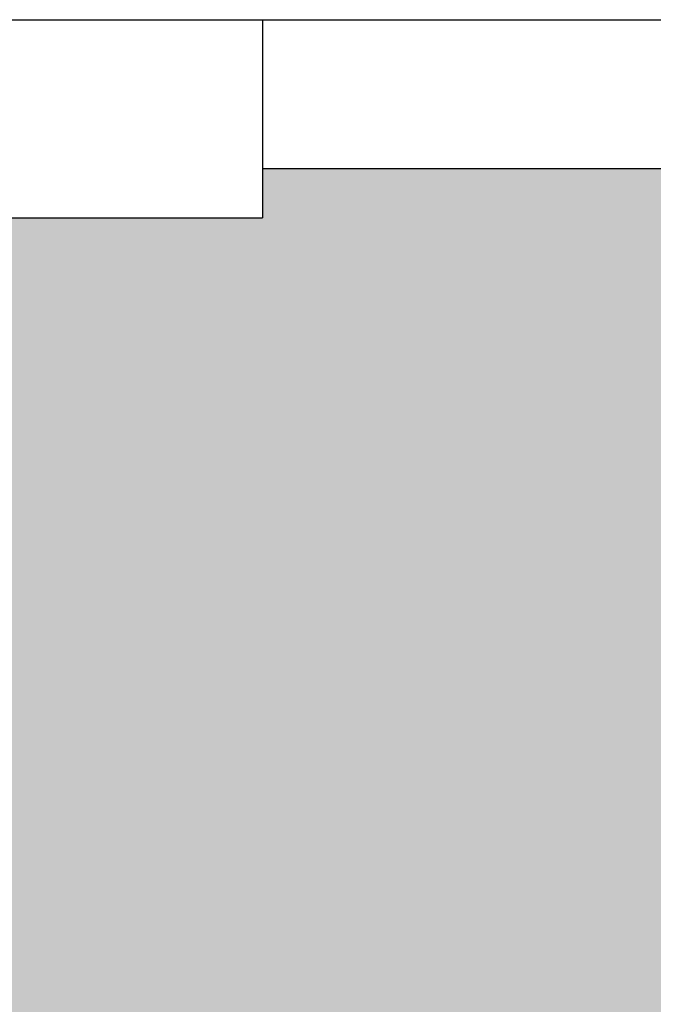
# Model space of a CAD drawing. Header units: metres. Extents: x 156019 to 158035, y 450584 to 451682.
# Tile 25 of 44: x 158032.117 to 158032.756, y 450742.131 to 450743.125. Entities that reach past the tile are written whole.
import ezdxf

# ---------------------------------------------------------------- set-up
doc = ezdxf.new("R2010")
doc.units = ezdxf.units.M
doc.layers.add('X-XX-AL-DETAIL1-GD', color=7, linetype='Continuous', lineweight=25)

msp = doc.modelspace()

# ---------------------------------------------------------------- hatches: boundary and pattern name
at = {"layer": 'X-XX-AL-DETAIL1-GD'}
h = msp.add_hatch(dxfattribs=at)
h.set_pattern_fill('AGW-GROND_ZAND-SO', color=256, scale=0.1, pattern_type=2)
h.set_pattern_definition([(37.5, (37210.51947, 8961.75956), (-0.00629933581, 0.1926823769), [0, -0.152, 0, -0.17, 0, -0.1625]), (7.5, (37210.51947, 8961.75956), (0.17697767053, 0.28221460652), [0, -0.082, 0, -0.137, 0, -0.0525]), (327.5, (37210.39647, 8961.75956), (0.311414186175, 0.000565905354), [0, -0.05, 0, -0.18, 0, -0.235]), (317.5, (37210.39647, 8961.75956), (0.30061266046, 0.0877675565), [0, -0.025, 0, -0.118, 0, -0.135])])
h.paths.add_polyline_path([(158033.1616, 450742.9745), (158032.3616, 450742.9745), (158032.3616, 450742.9245), (158031.6616, 450742.9245), (158028.9116, 450742.9245), (158025.6116, 450742.9245), (158025.3616, 450742.9245), (158025.3616, 450743.0245), (158024.5616, 450743.0245), (158024.5616, 450743.1245), (158022.8116, 450743.1245), (158022.8116, 450740.9245), (158028.9116, 450740.9245), (158031.6616, 450740.9245), (158031.8116, 450740.9245), (158032.1116, 450740.9245), (158035.1616, 450740.9245), (158035.1616, 450743.1245), (158033.1616, 450743.1245)])

# ---------------------------------------------------------------- linework, layer by layer
at = {"layer": 'X-XX-AL-DETAIL1-GD', "flags": 128}
for points in [[(158031.6616, 450743.1245), (158031.8116, 450743.1245), (158032.1116, 450743.1245), (158032.9116, 450743.1245), (158035.1616, 450743.1245)], [(158032.3616, 450743.1245), (158032.3616, 450742.9245)], [(158032.3616, 450742.9745), (158033.1616, 450742.9745)], [(158028.7616, 450742.9245), (158028.9116, 450742.9245), (158031.6616, 450742.9245), (158031.8116, 450742.9245), (158032.3616, 450742.9245)]]:
    msp.add_lwpolyline(points, dxfattribs=at)

doc.saveas('drawing.dxf')
